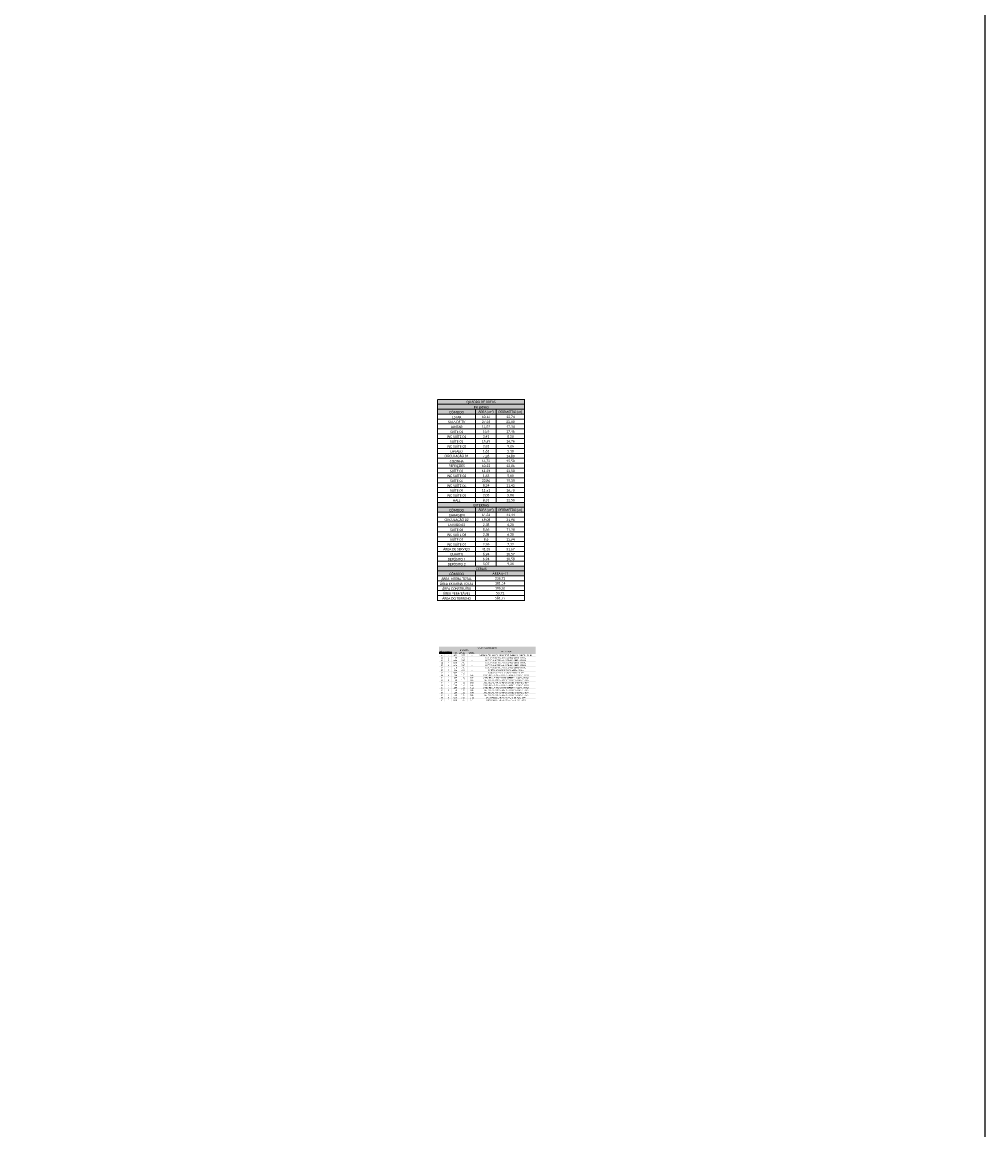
# Model space of a CAD drawing. Header units: millimetres. Extents: x 26 to 1362, y 24 to 358.
# Tile 96 of 256: x 537 to 601, y 205 to 279. Entities that reach past the tile are written whole.
import ezdxf

# ---------------------------------------------------------------- set-up
doc = ezdxf.new("R2010")
doc.units = ezdxf.units.MM
for name, color, linetype in [('ARQ-LINHA-05', 5, 'Continuous'), ('PDF3_Geometry', 7, 'Continuous'), ('PDF3_Solid Fills', 7, 'Continuous'), ('PDF3_Text', 7, 'Continuous'), ('PDF6_Solid Fills', 7, 'Continuous'), ('PDF6_Text', 7, 'Continuous')]:
    doc.layers.add(name, color=color, linetype=linetype)
doc.styles.add('PDF Calibri', font='calibri.ttf')

msp = doc.modelspace()

# ---------------------------------------------------------------- linework, layer by layer
at = {"layer": 'ARQ-LINHA-05'}
msp.add_lwpolyline([(457.8181, 352.4042), (601.279, 352.4042), (601.279, 72.1551), (457.8181, 72.1551)], close=True, dxfattribs=at)
at = {"layer": 'PDF3_Geometry', "lineweight": 5}
for points in [[(564.8194, 253.4674), (564.8194, 240.0566)], [(564.841, 253.4674), (570.6377, 253.4674)], [(564.841, 253.1408), (570.6377, 253.1408)], [(570.6188, 253.4458), (570.6188, 240.0566)], [(564.841, 252.8143), (570.6377, 252.8143)], [(564.841, 252.4877), (570.6377, 252.4877)], [(567.3572, 252.7927), (567.3572, 246.5895)], [(568.7342, 252.7927), (568.7342, 246.5895)], [(564.841, 252.1611), (570.6377, 252.1611)], [(564.841, 251.8345), (570.6377, 251.8345)], [(564.841, 251.5079), (570.6377, 251.5079)], [(564.841, 251.1813), (570.6377, 251.1813)], [(564.841, 250.8547), (570.6377, 250.8547)], [(564.841, 250.5281), (570.6377, 250.5281)], [(564.841, 250.2015), (570.6377, 250.2015)], [(564.841, 249.8743), (570.6377, 249.8743)], [(564.841, 249.5477), (570.6377, 249.5477)], [(564.841, 249.2211), (570.6377, 249.2211)], [(564.841, 248.8945), (570.6377, 248.8945)], [(564.841, 248.5679), (570.6377, 248.5679)], [(564.841, 248.2413), (570.6377, 248.2413)], [(564.841, 247.9147), (570.6377, 247.9147)], [(564.841, 247.5881), (570.6377, 247.5881)], [(564.841, 247.2616), (570.6377, 247.2616)], [(564.841, 246.935), (570.6377, 246.935)], [(564.841, 246.6084), (570.6377, 246.6084)], [(564.841, 246.2818), (570.6377, 246.2818)], [(564.841, 245.9552), (570.6377, 245.9552)], [(567.3572, 246.2602), (567.3572, 242.3434)], [(568.7342, 246.2602), (568.7342, 242.3434)], [(564.841, 245.6282), (570.6377, 245.6282)], [(564.841, 245.3016), (570.6377, 245.3016)], [(564.841, 244.975), (570.6377, 244.975)], [(564.841, 244.6484), (570.6377, 244.6484)], [(564.841, 244.3218), (570.6377, 244.3218)], [(564.841, 243.9952), (570.6377, 243.9952)], [(564.841, 243.6686), (570.6377, 243.6686)], [(564.841, 243.342), (570.6377, 243.342)], [(564.841, 243.0154), (570.6377, 243.0154)], [(564.841, 242.6888), (570.6377, 242.6888)], [(564.841, 242.3623), (570.6377, 242.3623)], [(564.841, 242.0357), (570.6377, 242.0357)], [(564.841, 241.7091), (570.6377, 241.7091)], [(564.841, 241.3825), (570.6377, 241.3825)], [(567.3572, 242.0141), (567.3572, 240.0566)], [(564.841, 241.0552), (570.6377, 241.0552)], [(564.841, 240.7286), (570.6377, 240.7286)], [(564.841, 240.402), (570.6377, 240.402)], [(564.841, 240.0755), (570.6377, 240.0755)]]:
    msp.add_lwpolyline(points, dxfattribs=at)
at = {"layer": 'PDF3_Solid Fills', "lineweight": 5, "transparency": 33554559}
for points in [[(564.818, 240.0552), (564.8396, 240.0552), (564.818, 253.4686), (564.8396, 253.4686)], [(564.8396, 253.4472), (570.6388, 253.4472), (564.8396, 253.4688), (570.6388, 253.4688)], [(564.8396, 253.1206), (570.6388, 253.1206), (564.8396, 253.1422), (570.6388, 253.1422)], [(570.6175, 240.0552), (570.6391, 240.0552), (570.6175, 253.447), (570.6391, 253.447)], [(564.8396, 252.794), (570.6388, 252.794), (564.8396, 252.8156), (570.6388, 252.8156)], [(564.8396, 252.4674), (570.6388, 252.4674), (564.8396, 252.489), (570.6388, 252.489)], [(567.3558, 246.5881), (567.3774, 246.5881), (567.3558, 252.7938), (567.3774, 252.7938)], [(568.7328, 246.5881), (568.7544, 246.5881), (568.7328, 252.7938), (568.7544, 252.7938)], [(564.8396, 252.1408), (570.6388, 252.1408), (564.8396, 252.1624), (570.6388, 252.1624)], [(564.8396, 251.8142), (570.6388, 251.8142), (564.8396, 251.8358), (570.6388, 251.8358)], [(564.8396, 251.4877), (570.6388, 251.4877), (564.8396, 251.5092), (570.6388, 251.5092)], [(564.8396, 251.1611), (570.6388, 251.1611), (564.8396, 251.1827), (570.6388, 251.1827)], [(564.8396, 250.8345), (570.6388, 250.8345), (564.8396, 250.8561), (570.6388, 250.8561)], [(564.8396, 250.5079), (570.6388, 250.5079), (564.8396, 250.5295), (570.6388, 250.5295)], [(564.8396, 250.1813), (570.6388, 250.1813), (564.8396, 250.2029), (570.6388, 250.2029)], [(564.8396, 249.854), (570.6388, 249.854), (564.8396, 249.8756), (570.6388, 249.8756)], [(564.8396, 249.5274), (570.6388, 249.5274), (564.8396, 249.549), (570.6388, 249.549)], [(564.8396, 249.2009), (570.6388, 249.2009), (564.8396, 249.2224), (570.6388, 249.2224)], [(564.8396, 248.8743), (570.6388, 248.8743), (564.8396, 248.8959), (570.6388, 248.8959)], [(564.8396, 248.5477), (570.6388, 248.5477), (564.8396, 248.5693), (570.6388, 248.5693)], [(564.8396, 248.2211), (570.6388, 248.2211), (564.8396, 248.2427), (570.6388, 248.2427)], [(564.8396, 247.8945), (570.6388, 247.8945), (564.8396, 247.9161), (570.6388, 247.9161)], [(564.8396, 247.5679), (570.6388, 247.5679), (564.8396, 247.5895), (570.6388, 247.5895)], [(564.8396, 247.2413), (570.6388, 247.2413), (564.8396, 247.2629), (570.6388, 247.2629)], [(564.8396, 246.9147), (570.6388, 246.9147), (564.8396, 246.9363), (570.6388, 246.9363)], [(564.8396, 246.5881), (570.6388, 246.5881), (564.8396, 246.6097), (570.6388, 246.6097)], [(564.8396, 246.2615), (570.6388, 246.2615), (564.8396, 246.2831), (570.6388, 246.2831)], [(564.8396, 245.935), (570.6388, 245.935), (564.8396, 245.9565), (570.6388, 245.9565)], [(567.3558, 242.342), (567.3774, 242.342), (567.3558, 246.2615), (567.3774, 246.2615)], [(568.7328, 242.342), (568.7544, 242.342), (568.7328, 246.2615), (568.7544, 246.2615)], [(564.8396, 245.6079), (570.6388, 245.6079), (564.8396, 245.6295), (570.6388, 245.6295)], [(564.8396, 245.2813), (570.6388, 245.2813), (564.8396, 245.3029), (570.6388, 245.3029)], [(564.8396, 244.9547), (570.6388, 244.9547), (564.8396, 244.9763), (570.6388, 244.9763)], [(564.8396, 244.6281), (570.6388, 244.6281), (564.8396, 244.6497), (570.6388, 244.6497)], [(564.8396, 244.3016), (570.6388, 244.3016), (564.8396, 244.3231), (570.6388, 244.3231)], [(564.8396, 243.975), (570.6388, 243.975), (564.8396, 243.9966), (570.6388, 243.9966)], [(564.8396, 243.6484), (570.6388, 243.6484), (564.8396, 243.67), (570.6388, 243.67)], [(564.8396, 243.3218), (570.6388, 243.3218), (564.8396, 243.3434), (570.6388, 243.3434)], [(564.8396, 242.9952), (570.6388, 242.9952), (564.8396, 243.0168), (570.6388, 243.0168)], [(564.8396, 242.6686), (570.6388, 242.6686), (564.8396, 242.6902), (570.6388, 242.6902)], [(564.8396, 242.342), (570.6388, 242.342), (564.8396, 242.3636), (570.6388, 242.3636)], [(564.8396, 242.0154), (570.6388, 242.0154), (564.8396, 242.037), (570.6388, 242.037)], [(564.8396, 241.6888), (570.6388, 241.6888), (564.8396, 241.7104), (570.6388, 241.7104)], [(564.8396, 241.3622), (570.6388, 241.3622), (564.8396, 241.3838), (570.6388, 241.3838)], [(567.3558, 240.0552), (567.3774, 240.0552), (567.3558, 242.0153), (567.3774, 242.0153)], [(564.8396, 241.035), (570.6388, 241.035), (564.8396, 241.0566), (570.6388, 241.0566)], [(564.8396, 240.7084), (570.6388, 240.7084), (564.8396, 240.73), (570.6388, 240.73)], [(564.8396, 240.3818), (570.6388, 240.3818), (564.8396, 240.4034), (570.6388, 240.4034)], [(564.8396, 240.0552), (570.6388, 240.0552), (564.8396, 240.0768), (570.6388, 240.0768)]]:
    msp.add_solid(points, dxfattribs=at)
at = {"layer": 'PDF3_Solid Fills', "color": 73, "lineweight": 35, "true_color": 0x92d050, "transparency": 33554559}
msp.add_solid([(564.8288, 253.1287), (570.6307, 253.1287), (564.8288, 253.458), (570.6307, 253.458)], dxfattribs=at)
at = {"layer": 'PDF3_Solid Fills', "color": 9, "lineweight": 35, "true_color": 0xc6e0b4, "transparency": 33554559}
for points in [[(564.8288, 252.8021), (570.6307, 252.8021), (564.8288, 253.1314), (570.6307, 253.1314)], [(564.8288, 246.2696), (570.6307, 246.2696), (564.8288, 246.5989), (570.6307, 246.5989)], [(564.8288, 242.0235), (570.6307, 242.0235), (564.8288, 242.3528), (570.6307, 242.3528)]]:
    msp.add_solid(points, dxfattribs=at)
at = {"layer": 'PDF3_Solid Fills', "color": 254, "lineweight": 35, "true_color": 0xe2efda, "transparency": 33554559}
for points in [[(564.8288, 252.4755), (570.6307, 252.4755), (564.8288, 252.8048), (570.6307, 252.8048)], [(564.8288, 245.943), (570.6307, 245.943), (564.8288, 246.2723), (570.6307, 246.2723)], [(564.8288, 241.6969), (570.6307, 241.6969), (564.8288, 242.0262), (570.6307, 242.0262)]]:
    msp.add_solid(points, dxfattribs=at)
at = {"layer": 'PDF6_Solid Fills', "lineweight": 35, "transparency": 33554559}
for points in [[(564.9155, 233.3464), (564.9258, 233.3464), (564.9155, 237.003), (564.9258, 237.003)], [(564.9258, 236.9928), (571.3658, 236.9928), (564.9258, 237.0032), (571.3658, 237.0032)], [(571.3555, 233.3464), (571.3658, 233.3464), (571.3555, 236.9926), (571.3658, 236.9926)], [(564.9258, 236.8271), (571.3658, 236.8271), (564.9258, 236.8374), (571.3658, 236.8374)], [(564.9258, 236.4956), (571.3658, 236.4956), (564.9258, 236.506), (571.3658, 236.506)], [(564.9258, 236.3299), (571.3658, 236.3299), (564.9258, 236.3403), (571.3658, 236.3403)], [(564.9258, 236.1642), (571.3658, 236.1642), (564.9258, 236.1745), (571.3658, 236.1745)], [(565.2842, 233.3464), (565.2946, 233.3464), (565.2842, 236.8269), (565.2946, 236.8269)], [(565.7714, 233.3464), (565.7817, 233.3464), (565.7714, 236.8269), (565.7817, 236.8269)], [(565.7817, 236.6614), (567.4083, 236.6614), (565.7817, 236.6717), (567.4083, 236.6717)], [(566.2209, 233.3464), (566.2312, 233.3464), (566.2209, 236.6612), (566.2312, 236.6612)], [(566.8092, 233.3464), (566.8196, 233.3464), (566.8092, 236.6612), (566.8196, 236.6612)], [(567.398, 233.3464), (567.4084, 233.3464), (567.398, 236.8269), (567.4084, 236.8269)], [(564.9258, 235.9985), (571.3658, 235.9985), (564.9258, 236.0088), (571.3658, 236.0088)], [(564.9258, 235.8327), (571.3658, 235.8327), (564.9258, 235.8431), (571.3658, 235.8431)], [(564.9258, 235.667), (571.3658, 235.667), (564.9258, 235.6774), (571.3658, 235.6774)], [(564.9258, 235.5013), (571.3658, 235.5013), (564.9258, 235.5117), (571.3658, 235.5117)], [(564.9258, 235.3356), (571.3658, 235.3356), (564.9258, 235.3459), (571.3658, 235.3459)], [(564.9258, 235.1699), (571.3658, 235.1699), (564.9258, 235.1802), (571.3658, 235.1802)], [(564.9258, 235.0041), (571.3658, 235.0041), (564.9258, 235.0145), (571.3658, 235.0145)], [(564.9258, 234.8384), (571.3658, 234.8384), (564.9258, 234.8488), (571.3658, 234.8488)], [(564.9258, 234.6727), (571.3658, 234.6727), (564.9258, 234.6831), (571.3658, 234.6831)], [(564.9258, 234.5065), (571.3658, 234.5065), (564.9258, 234.5168), (571.3658, 234.5168)], [(564.9258, 234.3407), (571.3658, 234.3407), (564.9258, 234.3511), (571.3658, 234.3511)], [(564.9258, 234.175), (571.3658, 234.175), (564.9258, 234.1854), (571.3658, 234.1854)], [(564.9258, 234.0093), (571.3658, 234.0093), (564.9258, 234.0197), (571.3658, 234.0197)], [(564.9258, 233.8436), (571.3658, 233.8436), (564.9258, 233.8539), (571.3658, 233.8539)], [(564.9258, 233.6779), (571.3658, 233.6779), (564.9258, 233.6882), (571.3658, 233.6882)], [(564.9258, 233.5121), (571.3658, 233.5121), (564.9258, 233.5225), (571.3658, 233.5225)], [(564.9258, 233.3464), (571.3658, 233.3464), (564.9258, 233.3568), (571.3658, 233.3568)]]:
    msp.add_solid(points, dxfattribs=at)
at = {"layer": 'PDF6_Solid Fills', "color": 73, "lineweight": 35, "true_color": 0x92d050, "transparency": 33554559}
msp.add_solid([(564.9196, 236.8312), (571.3617, 236.8312), (564.9196, 236.999), (571.3617, 236.999)], dxfattribs=at)
at = {"layer": 'PDF6_Solid Fills', "color": 9, "lineweight": 35, "true_color": 0xc6e0b4, "transparency": 33554559}
for points in [[(564.9196, 236.6655), (571.3617, 236.6655), (564.9196, 236.8333), (571.3617, 236.8333)], [(564.9196, 236.4998), (565.7777, 236.4998), (564.9196, 236.6676), (565.7777, 236.6676)], [(567.4022, 236.4998), (571.3617, 236.4998), (567.4022, 236.6676), (571.3617, 236.6676)]]:
    msp.add_solid(points, dxfattribs=at)
at = {"layer": 'PDF6_Solid Fills', "color": 254, "lineweight": 35, "true_color": 0xe2efda, "transparency": 33554559}
msp.add_solid([(565.7755, 236.4998), (567.4041, 236.4998), (565.7755, 236.6676), (567.4041, 236.6676)], dxfattribs=at)

# ---------------------------------------------------------------- texts
at = {"layer": 'PDF3_Text', "attachment_point": 4, "style": 'PDF Calibri'}
for s, insert, char_height in [('QUADRO DE ÁREAS', (566.7458, 253.2827), 0.157965), ('CÔMODO', (565.6041, 252.6187), 0.15797), ('INTERNAS', (567.2236, 252.9561), 0.15797), ('ÁREA (m²)', (567.5398, 252.6187), 0.15797), ('PERÍMETRO (m)', (568.8813, 252.6187), 0.157965), ('SALA DE TV', (565.5232, 251.9655), 0.15797), ('JANTAR', (565.7094, 251.6389), 0.15797), ('ESTAR', (565.7823, 252.2921), 0.15797), ('27,36', (567.7719, 251.9655), 0.15797), ('10,14', (567.7719, 252.2921), 0.15797), ('14,92', (567.7719, 251.6389), 0.15797), ('22,00', (569.4022, 251.9655), 0.15797), ('12,74', (569.4022, 252.2921), 0.15797), ('17,34', (569.4022, 251.6389), 0.15797), ('WC SUÍTE 01', (565.4503, 250.9858), 0.157965), ('SUÍTE 01', (565.6554, 251.3123), 0.15797), ('3,41', (567.8367, 250.9858), 0.15797), ('16,9', (567.8367, 251.3123), 0.15797), ('17,46', (569.4022, 251.3123), 0.15797), ('8,20', (569.467, 250.9858), 0.15797), ('WC SUÍTE 02', (565.4503, 250.3326), 0.157965), ('SUÍTE 02', (565.6554, 250.6592), 0.15797), ('15,55', (567.7719, 250.6592), 0.15797), ('3,82', (567.8367, 250.3326), 0.15797), ('16,76', (569.4022, 250.6592), 0.15797), ('9,06', (569.467, 250.3326), 0.15797), ('CIRCULAÇÃO 01', (565.291, 249.6787), 0.157965), ('COZINHA', (565.6338, 249.3521), 0.15797), ('LAVABO', (565.6851, 250.0053), 0.15797), ('14,74', (567.7719, 249.3521), 0.15797), ('7,26', (567.8367, 249.6787), 0.15797), ('1,62', (567.8367, 250.0053), 0.15797), ('14,80', (569.4022, 249.6787), 0.15797), ('15,50', (569.4022, 249.3521), 0.15797), ('5,10', (569.467, 250.0053), 0.15797), ('REFEIÇÕES', (565.5582, 249.0255), 0.15797), ('SUÍTE 03', (565.6554, 248.699), 0.15797), ('10,22', (567.7719, 249.0255), 0.15797), ('11,39', (567.7719, 248.699), 0.15797), ('12,86', (569.4022, 249.0255), 0.15797), ('13,50', (569.4022, 248.699), 0.15797), ('WC SUÍTE 03', (565.4503, 248.3724), 0.157965), ('SUÍTE 04', (565.6554, 248.0458), 0.15797), ('22,86', (567.7719, 248.0458), 0.15797), ('1,63', (567.8367, 248.3724), 0.15797), ('19,30', (569.4022, 248.0458), 0.15797), ('5,60', (569.467, 248.3724), 0.15797), ('WC SUÍTE 04', (565.4503, 247.7192), 0.157965), ('SUÍTE 05', (565.6554, 247.3926), 0.15797), ('11,51', (567.7719, 247.3926), 0.15797), ('8,24', (567.8367, 247.7192), 0.15797), ('11,42', (569.4022, 247.7192), 0.15797), ('16,70', (569.4022, 247.3926), 0.15797), ('WC SUÍTE 05', (565.4503, 247.066), 0.157965), ('HALL', (565.847, 246.7394), 0.15797), ('EXTERNAS', (567.2074, 246.4236), 0.15797), ('2,03', (567.8367, 247.066), 0.15797), ('8,31', (567.8367, 246.7394), 0.15797), ('12,50', (569.4022, 246.7394), 0.15797), ('5,88', (569.467, 247.066), 0.15797), ('GARAGEM', (565.5663, 245.7596), 0.15797), ('CÔMODO', (565.6041, 246.0862), 0.15797), ('ÁREA (m²)', (567.5398, 246.0862), 0.15797), ('64,31', (567.7719, 245.7596), 0.15797), ('PERÍMETRO (m)', (568.8813, 246.0862), 0.157965), ('41,44', (569.4022, 245.7596), 0.15797), ('CIRCULAÇÃO 02', (565.291, 245.4326), 0.157965), ('LAVABO 02', (565.5286, 245.106), 0.15797), ('19,08', (567.7719, 245.4326), 0.15797), ('2,38', (567.8367, 245.106), 0.15797), ('31,96', (569.4022, 245.4326), 0.15797), ('6,20', (569.467, 245.106), 0.15797), ('WC SUÍTE 06', (565.4503, 244.4528), 0.157965), ('SUÍTE 06', (565.6554, 244.7794), 0.15797), ('2,38', (567.8367, 244.4528), 0.15797), ('8,66', (567.8367, 244.7794), 0.15797), ('11,98', (569.4022, 244.7794), 0.15797), ('6,20', (569.467, 244.4528), 0.15797), ('ÁREA DE SERVIÇO', (565.1993, 243.4731), 0.157965), ('WC SUÍTE 07', (565.4503, 243.7997), 0.157965), ('SUÍTE 07', (565.6554, 244.1262), 0.15797), ('41,35', (567.7719, 243.4731), 0.15797), ('2,96', (567.8367, 243.7997), 0.15797), ('8,6', (567.8988, 244.1262), 0.15797), ('31,67', (569.4022, 243.4731), 0.15797), ('13,94', (569.4022, 244.1262), 0.15797), ('7,32', (569.467, 243.7997), 0.15797), ('DEPÓSITO 1', (565.4935, 242.8199), 0.15797), ('QUARTO', (565.6554, 243.1465), 0.15797), ('6,94', (567.8367, 243.1465), 0.15797), ('6,94', (567.8367, 242.8199), 0.15797), ('10,57', (569.4022, 243.1465), 0.15797), ('10,58', (569.4022, 242.8199), 0.15797), ('DEPÓSITO 2', (565.4935, 242.4933), 0.15797), ('GERAIS', (567.3639, 242.1775), 0.15797), ('5,07', (567.8367, 242.4933), 0.15797), ('9,28', (569.467, 242.4933), 0.15797), ('ÁREA EXTERNA TOTAL', (564.9773, 241.1869), 0.157965), ('ÁREA INTERA TOTAL', (565.0724, 241.5135), 0.157965), ('CÔMODO', (565.6041, 241.8401), 0.15797), ('ÁREA (m²)', (568.4818, 241.8509), 0.15797), ('236,72', (568.6518, 241.5243), 0.15797), ('ÁREA CONSTRUÍDA', (565.1291, 240.8597), 0.157965), ('ÁREA PERMEÁVEL', (565.1858, 240.5331), 0.157965), ('305,26', (568.6518, 240.8705), 0.15797), ('181,14', (568.6518, 241.1977), 0.15797), ('53,72', (568.7139, 240.5439), 0.15797), ('ÁREA DO TERRENO', (565.1345, 240.2065), 0.157965), ('581,77', (568.6518, 240.2173), 0.15797)]:
    msp.add_mtext(s, dxfattribs=dict(at, insert=insert, char_height=char_height))
at = {"layer": 'PDF6_Text', "attachment_point": 4, "style": 'PDF Calibri'}
for s, insert, char_height in [('QUADRO DE ESQUADRIAS', (567.4871, 236.9018), 0.079159), ('CÓD.', (564.9838, 236.6656), 0.07916), ('P1', (565.0481, 236.4087), 0.07916), ('P2', (565.0481, 236.243), 0.07916), ('QUANT.', (565.3364, 236.6656), 0.07916), ('1', (565.5083, 236.4087), 0.0792), ('1', (565.5083, 236.243), 0.0792), ('COMP.', (565.8004, 236.5745), 0.07916), ('2,91', (565.8998, 236.4087), 0.07916), ('1,00', (565.8998, 236.243), 0.07916), ('ALTURA', (566.2499, 236.5745), 0.07916), ('DIMENSÃO', (566.312, 236.7485), 0.07916), ('3,00', (566.4177, 236.4087), 0.07916), ('2,20', (566.4177, 236.243), 0.07916), ('PEITORIL', (566.8382, 236.5745), 0.07916), ('-', (567.0971, 236.4087), 0.0792), ('-', (567.0971, 236.243), 0.0792), ('PORTÃO METÁLICO DE CHAPAS E PERFIL DOBRADO/CORRER/ 1FOLHA', (567.6155, 236.4087), 0.079159), ('PORTA EM MADEIRA ALMOFADADA/ ABRIR/ 1 FOLHA', (568.0257, 236.243), 0.079159), ('ESPECIFICAÇÃO', (568.9931, 236.6656), 0.079159), ('P3', (565.0481, 236.0773), 0.07916), ('P4', (565.0481, 235.9116), 0.07916), ('P5', (565.0481, 235.7458), 0.07916), ('P6', (565.0481, 235.5801), 0.07916), ('P7', (565.0481, 235.4144), 0.07916), ('4', (565.5083, 235.7458), 0.0792), ('2', (565.5083, 235.4144), 0.0792), ('8', (565.5083, 236.0773), 0.0792), ('6', (565.5083, 235.9116), 0.0792), ('1', (565.5083, 235.5801), 0.0792), ('0,80', (565.8998, 236.0773), 0.07916), ('0,60', (565.8998, 235.9116), 0.07916), ('0,70', (565.8998, 235.7458), 0.07916), ('1,13', (565.8998, 235.5801), 0.07916), ('1,30', (565.8998, 235.4144), 0.07916), ('2,10', (566.4177, 236.0773), 0.07916), ('2,10', (566.4177, 235.9116), 0.07916), ('2,10', (566.4177, 235.7458), 0.07916), ('2,10', (566.4177, 235.5801), 0.07916), ('2,21', (566.4177, 235.4144), 0.07916), ('-', (567.0971, 236.0773), 0.0792), ('-', (567.0971, 235.9116), 0.0792), ('-', (567.0971, 235.7458), 0.0792), ('-', (567.0971, 235.5801), 0.0792), ('PORTA EM MADEIRA ALMOFADADA/ ABRIR/ 1 FOLHA', (568.0257, 236.0773), 0.079159), ('PORTA EM MADEIRA ALMOFADADA/ ABRIR/ 1 FOLHA', (568.0257, 235.9116), 0.079159), ('PORTA EM MADEIRA ALMOFADADA/ ABRIR/ 1 FOLHA', (568.0257, 235.7458), 0.079159), ('PORTA EM MADEIRA ALMOFADADA/ ABRIR/ 1 FOLHA', (568.0257, 235.5801), 0.079159), ('PORTÃO METÁLICO DE CHAPA/ABRIR/ 1FOLHA', (568.2018, 235.4144), 0.079159), ('P8', (565.0481, 235.2487), 0.07916), ('J1', (565.0605, 235.083), 0.07916), ('J2', (565.0605, 234.9172), 0.07916), ('J3', (565.0605, 234.7515), 0.07916), ('4', (565.5083, 235.083), 0.0792), ('5', (565.5083, 234.7515), 0.0792), ('1', (565.5083, 235.2487), 0.0792), ('1', (565.5083, 234.9172), 0.0792), ('2,00', (565.8998, 235.083), 0.07916), ('2,00', (565.8998, 234.9172), 0.07916), ('0,87', (565.8998, 235.2487), 0.07916), ('1,00', (565.8998, 234.7515), 0.07916), ('2,00', (566.4177, 235.2487), 0.07916), ('1,20', (566.4177, 235.083), 0.07916), ('1,20', (566.4177, 234.9172), 0.07916), ('1,00', (566.4177, 234.7515), 0.07916), ('1,05', (567.006, 235.083), 0.07916), ('1,05', (567.006, 234.9172), 0.07916), ('1,05', (567.006, 234.7515), 0.07916), ('-', (567.0971, 235.4144), 0.0792), ('-', (567.0971, 235.2487), 0.0792), ('JANELA DE ALUMÍNIO E VIDRO/ CORRER/ 4 FOLHAS (2 FIXAS)', (567.8413, 235.083), 0.079159), ('JANELA DE ALUMÍNIO E VIDRO/ CORRER/ 4 FOLHAS (2 FIXAS)', (567.8413, 234.9172), 0.079159), ('JANELA DE ALUMÍNIO E VIDRO/ CORRER/ 2 FOLHAS (1 FIXA)', (567.8703, 234.7515), 0.079159), ('PORTÃO METÁLICO DE CHAPA/ABRIR/ 1FOLHA', (568.2018, 235.2487), 0.079159), ('J4', (565.0605, 234.5858), 0.07916), ('J5', (565.0605, 234.4196), 0.07916), ('J6', (565.0605, 234.2538), 0.07916), ('J7', (565.0605, 234.0881), 0.07916), ('J8', (565.0605, 233.9224), 0.07916), ('2', (565.5083, 234.0881), 0.0792), ('1', (565.5083, 234.5858), 0.0792), ('1', (565.5083, 234.4196), 0.0792), ('1', (565.5083, 234.2538), 0.0792), ('1', (565.5083, 233.9224), 0.0792), ('2,00', (565.8998, 234.4196), 0.07916), ('2,00', (565.8998, 234.2538), 0.07916), ('1,50', (565.8998, 234.5858), 0.07916), ('1,50', (565.8998, 234.0881), 0.07916), ('1,20', (565.8998, 233.9224), 0.07916), ('1,20', (566.4177, 234.5858), 0.07916), ('1,20', (566.4177, 234.4196), 0.07916), ('1,20', (566.4177, 234.2538), 0.07916), ('1,10', (566.4177, 234.0881), 0.07916), ('1,10', (566.4177, 233.9224), 0.07916), ('0,96', (567.006, 234.5858), 0.07916), ('0,96', (567.006, 234.4196), 0.07916), ('1,12', (567.006, 234.2538), 0.07916), ('1,00', (567.006, 234.0881), 0.07916), ('1,00', (567.006, 233.9224), 0.07916), ('JANELA DE ALUMÍNIO E VIDRO/ CORRER/ 4 FOLHAS (2 FIXAS)', (567.8413, 234.4196), 0.079159), ('JANELA DE ALUMÍNIO E VIDRO/ CORRER/ 4 FOLHAS (2 FIXAS)', (567.8413, 234.2538), 0.079159), ('JANELA DE ALUMÍNIO E VIDRO/ CORRER/ 2 FOLHAS (1 FIXA)', (567.8703, 234.5858), 0.079159), ('JANELA DE ALUMÍNIO E VIDRO/ CORRER/ 2 FOLHAS (1 FIXA)', (567.8703, 234.0881), 0.079159), ('JANELA DE ALUMÍNIO E VIDRO/ CORRER/ 2 FOLHAS (1 FIXA)', (567.8703, 233.9224), 0.079159), ('B1', (565.046, 233.5909), 0.07916), ('B2', (565.046, 233.4252), 0.07916), ('J9', (565.0605, 233.7567), 0.07916), ('8', (565.5083, 233.5909), 0.0792), ('1', (565.5083, 233.7567), 0.0792), ('1', (565.5083, 233.4252), 0.0792), ('0,60', (565.8998, 233.5909), 0.07916), ('0,60', (565.8998, 233.4252), 0.07916), ('1,00', (565.8998, 233.7567), 0.07916), ('0,80', (566.4177, 233.5909), 0.07916), ('0,40', (566.4177, 233.4252), 0.07916), ('1,10', (566.4177, 233.7567), 0.07916), ('1 ,88', (566.9915, 233.5909), 0.07916), ('2,15', (567.006, 233.4252), 0.07916), ('1,00', (567.006, 233.7567), 0.07916), ('JANELA DE ALUMÍNIO E VIDRO/ CORRER/ 2 FOLHAS (1 FIXA)', (567.8703, 233.7567), 0.079159), ('BASCULANTE DE VIDRO / CORRE/ 2 FOLHAS (1 FIXA)', (568.0713, 233.5909), 0.079159), ('BASCULANTE DE VIDRO / CORRE/ 2 FOLHAS (1 FIXA)', (568.0713, 233.4252), 0.079159)]:
    msp.add_mtext(s, dxfattribs=dict(at, insert=insert, char_height=char_height))

doc.saveas('drawing.dxf')
